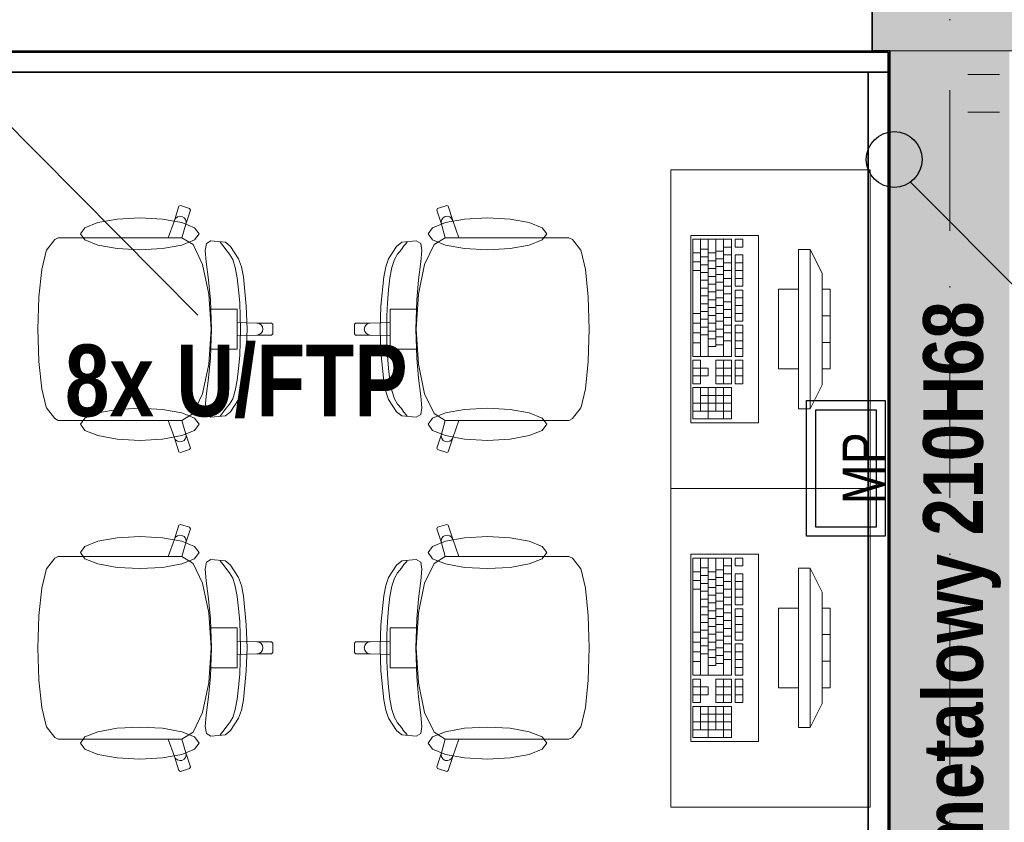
# Model space of a CAD drawing. Header units: millimetres. Extents: x 82175 to 237000, y 24756 to 471700.
# Tile 107 of 256: x 117055 to 119527, y 245723 to 247737. Entities that reach past the tile are written whole.
import ezdxf
from ezdxf.lldxf.tags import DXFTag

# ---------------------------------------------------------------- set-up
doc = ezdxf.new("R2010")
doc.units = ezdxf.units.MM
doc.linetypes.add('Krawędzie ukryte', pattern=[3.912222, 2.822222, -1.09])
doc.linetypes.add('Kropki i Kreski', pattern=[6.702778, 3.527778, -1.763889, 0, -1.411111])
for name, color, linetype, lineweight in [('!! kanał podpoaraperowy z gniazdami', 6, 'Continuous', 35), ('#_EL - opis', 7, 'Continuous', 20), ('\xa0♦elektryczne', 1, 'Continuous', 30), ('\xa0♦IT - opis', 3, 'SOLID', 30)]:
    doc.layers.add(name, color=color, linetype=linetype, lineweight=lineweight)
for name, color, linetype in [('#EL - Teletechnika', 3, 'Continuous'), ('Konstrukcja - Siatka mod', 8, 'Continuous'), ('Konstrukcja - Stropy', 8, 'Continuous'), ('Konstrukcja - Ściany nośne wew..P', 8, 'Continuous'), ('Konstrukcja - Ściany zewnętrzne', 8, 'Continuous'), ('Okna Archicada', 8, 'Continuous'), ('PIONY INST', 8, 'Continuous'), ('Wnętrze - Umeblowanie', 8, 'Continuous')]:
    doc.layers.add(name, color=color, linetype=linetype)
doc.styles.add('OP_100', font='ARIALN.TTF', dxfattribs={"width": 0.8, "height": 20})
doc.styles.get("Standard").update_dxf_attribs({"font": 'arial.ttf'})
tags = doc.linetypes.add('SOLID', pattern=[10, 10, 0]).pattern_tags.tags
tags[6:7] = [DXFTag(74, 4), DXFTag(75, 0), DXFTag(340, '0'), DXFTag(46, 0.0), DXFTag(50, 0.0), DXFTag(44, 0.0), DXFTag(45, 0.0)]
tags[4:5] = [DXFTag(74, 4), DXFTag(75, 0), DXFTag(340, '0'), DXFTag(46, 0.0), DXFTag(50, 0.0), DXFTag(44, 0.0), DXFTag(45, 0.0)]

# ---------------------------------------------------------------- blocks, each defined once
blk = doc.blocks.new('MP1')
at = {"layer": '#EL - Teletechnika', "color": 1, "lineweight": 30}
blk.add_lwpolyline([(170, 0), (-170, 0), (-170, 197.2), (170, 197.2)], close=True, dxfattribs=at)
at = {"layer": '#EL - Teletechnika', "color": 7, "lineweight": 30}
blk.add_lwpolyline([(147.2, 22.8), (-147.2, 22.8), (-147.2, 174.4), (147.2, 174.4)], close=True, dxfattribs=at)
at = {"layer": '#EL - Teletechnika', "color": 1, "insert": (0, 54.2), "char_height": 12.023, "attachment_point": 5, "line_spacing_factor": 0.4}
blk.add_mtext('\\fArial Narrow|b0|i0;{\\H8.7679950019x;\\A1;MP}\\A1;\\fTahoma|b1|i0|c238;\\P', dxfattribs=at)

msp = doc.modelspace()

# ---------------------------------------------------------------- hatches: boundary and pattern name
at = {"layer": 'Konstrukcja - Ściany nośne wew..P', "linetype": 'Continuous', "lineweight": 13}
msp.add_hatch(color=8, dxfattribs=at).paths.add_polyline_path([(119240, 247658.9), (119240, 242708.9), (119540, 242708.9), (119540, 247658.9)])
at = {"layer": 'Konstrukcja - Ściany zewnętrzne', "linetype": 'Continuous', "lineweight": 13}
msp.add_hatch(color=8, dxfattribs=at).paths.add_polyline_path([(119720, 247958.9), (119195, 247958.9), (119195, 247658.9), (119720, 247658.9)])

# ---------------------------------------------------------------- linework, layer by layer
at = {"layer": '!! kanał podpoaraperowy z gniazdami'}
for points in [[(119235.2, 247655.5), (113571.4, 247655.5), (113571.4, 247605.5), (119235.2, 247605.5)], [(119185.2, 247605.6), (119185.2, 242843.5), (119235.2, 242843.5), (119235.2, 247605.6)]]:
    msp.add_lwpolyline(points, close=True, dxfattribs=at)
at = {"layer": 'Konstrukcja - Siatka mod', "color": 8, "linetype": 'Kropki i Kreski', "lineweight": 13, "ltscale": 100}
msp.add_line((119390, 233800), (119390, 250764.8), dxfattribs=at)
at = {"layer": 'Konstrukcja - Stropy', "color": 8, "linetype": 'Continuous', "lineweight": 13, "ltscale": 100, "flags": 128}
msp.add_lwpolyline([(107140, 240228.9), (110439, 240228.9), (110439, 235178.9), (122510, 235178.9), (122510, 247658.9), (95470, 247658.9), (95470, 235178.9), (107140, 235178.9)], close=True, dxfattribs=at)
at = {"layer": 'Konstrukcja - Ściany nośne wew..P', "color": 8, "linetype": 'Continuous', "lineweight": 35, "ltscale": 100, "flags": 128}
msp.add_lwpolyline([(119240, 247658.9), (119240, 242708.9)], dxfattribs=at)
at = {"layer": 'Konstrukcja - Ściany nośne wew..P', "color": 8, "linetype": 'Krawędzie ukryte', "lineweight": 20, "ltscale": 100, "flags": 128}
for points in [[(119240, 247658.9), (119240, 242708.9)], [(119540, 247658.9), (119240, 247658.9)]]:
    msp.add_lwpolyline(points, dxfattribs=at)
at = {"layer": 'Konstrukcja - Ściany zewnętrzne', "color": 8, "linetype": 'Continuous', "lineweight": 35, "ltscale": 100}
msp.add_line((119195, 247908.9), (119195, 247658.9), dxfattribs=at)
at = {"layer": 'Konstrukcja - Ściany zewnętrzne', "color": 8, "linetype": 'Continuous', "lineweight": 35, "ltscale": 100, "flags": 128}
msp.add_lwpolyline([(119195, 247658.9), (119240, 247658.9)], dxfattribs=at)
at = {"layer": 'Okna Archicada', "color": 8, "linetype": 'Continuous', "lineweight": 35, "ltscale": 100}
msp.add_line((119195, 247908.9), (119195, 247658.9), dxfattribs=at)
at = {"layer": 'Okna Archicada', "color": 8, "linetype": 'Continuous', "lineweight": 13, "ltscale": 100}
msp.add_line((119195, 247658.9), (116415, 247658.9), dxfattribs=at)
at = {"layer": 'PIONY INST', "color": 8, "linetype": 'Continuous', "lineweight": 0, "ltscale": 100}
for p, q in [((119515.4, 247599.6), (119435.4, 247599.6)), ((119515.4, 247504.6), (119435.4, 247504.6))]:
    msp.add_line(p, q, dxfattribs=at)
at = {"layer": 'Wnętrze - Umeblowanie', "color": 8, "linetype": 'Continuous', "lineweight": 13, "ltscale": 100}
for p, q in [((117443.3, 247233.3), (117454.7, 247268.7)), ((117454.7, 247268.7), (117458.5, 247270.6)), ((117458.5, 247270.6), (117481.2, 247263.2)), ((117483.2, 247259.4), (117471.8, 247224)), ((117481.2, 247263.2), (117483.2, 247259.4)), ((118104.1, 247263.2), (118102.2, 247259.4)), ((118102.2, 247259.4), (118113.6, 247224)), ((118126.9, 247270.6), (118104.1, 247263.2)), ((118130.6, 247268.7), (118126.9, 247270.6)), ((118142, 247233.3), (118130.6, 247268.7)), ((117427.6, 247189.9), (117443.3, 247233.3)), ((117443.3, 247233.3), (117446.2, 247238.4)), ((117446.2, 247238.4), (117450.7, 247242.1)), ((117450.7, 247242.1), (117456.4, 247243.7)), ((117456.4, 247243.7), (117462.2, 247243)), ((117471.8, 247224), (117462.1, 247189.8)), ((117462.2, 247243), (117467.3, 247240.1)), ((117467.3, 247240.1), (117470.9, 247235.5)), ((117470.9, 247235.5), (117472.5, 247229.8)), ((117472.5, 247229.8), (117471.8, 247224)), ((118114.5, 247235.5), (118112.9, 247229.8)), ((118112.9, 247229.8), (118113.6, 247224)), ((118113.6, 247224), (118123.3, 247189.8)), ((118118.1, 247240.1), (118114.5, 247235.5)), ((118123.2, 247243), (118118.1, 247240.1)), ((118129, 247243.7), (118123.2, 247243)), ((118134.6, 247242.1), (118129, 247243.7)), ((118139.2, 247238.4), (118134.6, 247242.1)), ((118142, 247233.3), (118139.2, 247238.4)), ((118157.7, 247189.9), (118142, 247233.3)), ((117121.6, 247158.6), (117142.8, 247185.4)), ((117142.8, 247185.4), (117151.4, 247189.9)), ((117151.4, 247189.9), (117182.4, 247189.9)), ((117182.4, 247189.9), (117218.5, 247189.9)), ((117218.5, 247189.9), (117427.6, 247189.9)), ((117461.9, 247189.9), (117427.6, 247189.9)), ((117461.9, 247189.9), (117462.1, 247189.8)), ((117462.1, 247189.8), (117489.9, 247172.5)), ((117520.4, 247158.1), (117523.5, 247175.3)), ((117523.5, 247175.3), (117535, 247182)), ((117535, 247182), (117571.1, 247178.7)), ((117560.6, 247175.7), (117557.9, 247179.4)), ((117565.7, 247169.4), (117560.6, 247175.7)), ((117571.1, 247178.7), (117584.3, 247168.2)), ((118014.2, 247178.7), (118001, 247168.2)), ((118050.3, 247182), (118014.2, 247178.7)), ((118019.6, 247169.4), (118024.8, 247175.7)), ((118024.8, 247175.7), (118027.4, 247179.4)), ((118061.9, 247175.3), (118050.3, 247182)), ((118064.9, 247158.1), (118061.9, 247175.3)), ((118123.3, 247189.8), (118095.4, 247172.5)), ((118123.5, 247189.9), (118123.3, 247189.8)), ((118123.5, 247189.9), (118157.7, 247189.9)), ((118366.8, 247189.9), (118157.7, 247189.9)), ((118402.9, 247189.9), (118366.8, 247189.9)), ((118434, 247189.9), (118402.9, 247189.9)), ((118442.6, 247185.4), (118434, 247189.9)), ((118463.7, 247158.6), (118442.6, 247185.4)), ((118744.8, 247185.9), (118744.8, 246892.1)), ((118841.8, 247185.9), (118744.8, 247185.9)), ((118764.2, 247185.9), (118764.2, 246892.1)), ((118783.6, 247185.9), (118783.6, 246892.1)), ((118803, 247185.9), (118803, 246916.6)), ((118822.4, 247185.9), (118822.4, 246892.1)), ((118841.8, 246892.1), (118841.8, 247185.9)), ((118851.5, 247185.9), (118851.5, 247166.3)), ((118870.9, 247185.9), (118851.5, 247185.9)), ((118870.9, 247166.3), (118870.9, 247185.9)), ((117110.1, 247110.5), (117120.8, 247156.4)), ((117120.8, 247156.4), (117121.6, 247158.6)), ((117489.9, 247172.5), (117513.7, 247122.8)), ((117523, 247129.2), (117520.4, 247158.1)), ((117571.9, 247160.4), (117565.7, 247169.4)), ((117581.9, 247148.7), (117571.9, 247160.4)), ((117589.6, 247135.5), (117581.9, 247148.7)), ((117584.3, 247168.2), (117604.4, 247137.2)), ((118001, 247168.2), (117981, 247137.2)), ((117995.7, 247135.5), (118003.4, 247148.7)), ((118003.4, 247148.7), (118013.5, 247160.4)), ((118013.5, 247160.4), (118019.6, 247169.4)), ((118062.3, 247129.2), (118064.9, 247158.1)), ((118095.4, 247172.5), (118071.6, 247122.8)), ((118464.6, 247156.4), (118463.7, 247158.6)), ((118475.3, 247110.5), (118464.6, 247156.4)), ((118744.8, 247151.6), (118764.2, 247151.6)), ((118764.2, 247161.4), (118783.6, 247161.4)), ((118783.6, 247151.6), (118803, 247151.6)), ((118803, 247156.5), (118822.4, 247156.5)), ((118822.4, 247166.3), (118841.8, 247166.3)), ((118851.5, 247166.3), (118870.9, 247166.3)), ((119010, 247160.6), (119010, 246760.6)), ((119040, 247160.6), (119010, 247160.6)), ((119040, 246760.6), (119040, 247160.6)), ((119040, 247160.6), (119070, 247100.6)), ((117528.9, 247083.9), (117523, 247129.2)), ((117595.9, 247115.1), (117589.6, 247135.5)), ((117604.4, 247137.2), (117611.6, 247117.2)), ((117981, 247137.2), (117973.7, 247117.2)), ((117989.5, 247115.1), (117995.7, 247135.5)), ((118056.5, 247083.9), (118062.3, 247129.2)), ((118744.8, 247129.5), (118764.2, 247129.5)), ((118764.2, 247141.8), (118783.6, 247141.8)), ((118783.6, 247132), (118803, 247132)), ((118803, 247136.9), (118822.4, 247136.9)), ((118822.4, 247146.7), (118841.8, 247146.7)), ((118822.4, 247127.1), (118841.8, 247127.1)), ((118851.5, 247146.7), (118851.5, 247068.4)), ((118870.9, 247146.7), (118851.5, 247146.7)), ((118851.5, 247127.1), (118870.9, 247127.1)), ((118870.9, 247068.4), (118870.9, 247146.7)), ((117102.9, 247041.7), (117110.1, 247110.5)), ((117513.7, 247122.8), (117529.6, 247048.4)), ((117600.8, 247089.2), (117595.9, 247115.1)), ((117611.6, 247117.2), (117616.4, 247091.4)), ((117973.7, 247117.2), (117968.9, 247091.4)), ((117984.5, 247089.2), (117989.5, 247115.1)), ((118071.6, 247122.8), (118055.8, 247048.4)), ((118482.4, 247041.7), (118475.3, 247110.5)), ((118744.8, 247107.5), (118764.2, 247107.5)), ((118764.2, 247122.2), (118783.6, 247122.2)), ((118764.2, 247102.6), (118783.6, 247102.6)), ((118783.6, 247112.4), (118803, 247112.4)), ((118803, 247117.3), (118822.4, 247117.3)), ((118822.4, 247107.5), (118841.8, 247107.5)), ((118851.5, 247107.5), (118870.9, 247107.5)), ((119070, 247100.6), (119070, 246820.6)), ((117533.5, 247032.9), (117528.9, 247083.9)), ((117604.5, 247059.2), (117600.8, 247089.2)), ((117616.4, 247091.4), (117623.4, 247018.1)), ((117968.9, 247091.4), (117961.9, 247018.1)), ((117980.8, 247059.2), (117984.5, 247089.2)), ((118051.8, 247032.9), (118056.5, 247083.9)), ((118764.2, 247083), (118783.6, 247083)), ((118783.6, 247092.8), (118803, 247092.8)), ((118803, 247097.7), (118822.4, 247097.7)), ((118803, 247078.1), (118822.4, 247078.1)), ((118822.4, 247087.9), (118841.8, 247087.9)), ((118851.5, 247087.9), (118870.9, 247087.9)), ((117607.1, 247026.7), (117604.5, 247059.2)), ((117978.3, 247026.7), (117980.8, 247059.2)), ((118764.2, 247063.5), (118783.6, 247063.5)), ((118783.6, 247073.2), (118803, 247073.2)), ((118783.6, 247053.7), (118803, 247053.7)), ((118803, 247058.6), (118822.4, 247058.6)), ((118822.4, 247068.4), (118841.8, 247068.4)), ((118851.5, 247068.4), (118870.9, 247068.4)), ((118851.5, 247058.6), (118851.5, 246980.2)), ((118870.9, 247058.6), (118851.5, 247058.6)), ((118870.9, 246980.2), (118870.9, 247058.6)), ((118960, 247060.6), (118960, 246860.6)), ((119010, 247060.6), (118960, 247060.6)), ((119010, 246860.6), (119010, 247060.6)), ((119070, 247060.6), (119070, 246860.6)), ((119090, 247060.6), (119070, 247060.6)), ((119090, 246860.6), (119090, 247060.6)), ((117100.4, 246960.6), (117102.8, 247040.7)), ((117102.8, 247040.7), (117102.9, 247041.7)), ((117529.6, 247048.4), (117532, 247011)), ((117535.9, 246960.6), (117533.5, 247032.9)), ((117608.5, 246993.4), (117607.1, 247026.7)), ((117976.8, 246993.4), (117978.3, 247026.7)), ((118049.5, 246960.6), (118051.8, 247032.9)), ((118055.8, 247048.4), (118053.4, 247011)), ((118482.5, 247040.7), (118482.4, 247041.7)), ((118485, 246960.6), (118482.5, 247040.7)), ((118764.2, 247043.9), (118783.6, 247043.9)), ((118783.6, 247034.1), (118803, 247034.1)), ((118803, 247039), (118822.4, 247039)), ((118822.4, 247048.8), (118841.8, 247048.8)), ((118822.4, 247029.2), (118841.8, 247029.2)), ((118851.5, 247039), (118870.9, 247039)), ((117532, 247011), (117535.2, 246960.6)), ((117532, 247011), (117570.7, 247011)), ((117570.7, 247011), (117600.6, 247011)), ((117600.6, 247011), (117600.6, 246977.5)), ((117623.4, 247018.1), (117625.6, 246960.6)), ((117961.9, 247018.1), (117959.8, 246960.6)), ((118014.7, 247011), (117984.7, 247011)), ((117984.7, 247011), (117984.7, 246977.5)), ((118053.4, 247011), (118014.7, 247011)), ((118053.4, 247011), (118050.2, 246960.6)), ((118764.2, 247024.3), (118783.6, 247024.3)), ((118764.2, 247004.7), (118783.6, 247004.7)), ((118783.6, 247014.5), (118803, 247014.5)), ((118803, 247019.4), (118822.4, 247019.4)), ((118822.4, 247009.6), (118841.8, 247009.6)), ((118851.5, 247019.4), (118870.9, 247019.4)), ((117600.6, 246977.5), (117600.6, 246960.6)), ((117600.6, 246977.5), (117650.5, 246975.7)), ((117609, 246960.6), (117608.5, 246993.4)), ((117650.5, 246975.7), (117656.2, 246974.6)), ((117650.5, 246975.7), (117687.4, 246975.7)), ((117687.4, 246975.7), (117690.4, 246972.7)), ((117898, 246975.7), (117895, 246972.7)), ((117934.9, 246975.7), (117898, 246975.7)), ((117934.9, 246975.7), (117929.2, 246974.6)), ((117984.7, 246977.5), (117934.9, 246975.7)), ((117976.4, 246960.6), (117976.8, 246993.4)), ((117984.7, 246977.5), (117984.7, 246960.6)), ((118744.8, 246999.8), (118764.2, 246999.8)), ((118744.8, 246975.3), (118764.2, 246975.3)), ((118764.2, 246985.1), (118783.6, 246985.1)), ((118783.6, 246994.9), (118803, 246994.9)), ((118783.6, 246975.3), (118803, 246975.3)), ((118803, 246999.8), (118822.4, 246999.8)), ((118803, 246980.2), (118822.4, 246980.2)), ((118822.4, 246990), (118841.8, 246990)), ((118851.5, 246999.8), (118870.9, 246999.8)), ((118851.5, 246980.2), (118870.9, 246980.2)), ((119070, 246994), (119090, 246994)), ((117100.4, 246960.6), (117102.8, 246880.6)), ((117532, 246910.3), (117535.2, 246960.6)), ((117535.9, 246960.6), (117533.5, 246888.3)), ((117600.6, 246943.8), (117600.6, 246960.6)), ((117609, 246960.6), (117608.5, 246927.9)), ((117623.4, 246903.1), (117625.6, 246960.6)), ((117656.2, 246974.6), (117661, 246971.3)), ((117661, 246971.3), (117664.3, 246966.4)), ((117661, 246950), (117664.3, 246954.9)), ((117664.3, 246966.4), (117665.4, 246960.6)), ((117664.3, 246954.9), (117665.4, 246960.6)), ((117690.4, 246972.7), (117690.4, 246960.6)), ((117690.4, 246948.6), (117690.4, 246960.6)), ((117895, 246972.7), (117895, 246960.6)), ((117895, 246948.6), (117895, 246960.6)), ((117921.1, 246966.4), (117919.9, 246960.6)), ((117921.1, 246954.9), (117919.9, 246960.6)), ((117924.3, 246971.3), (117921.1, 246966.4)), ((117924.3, 246950), (117921.1, 246954.9)), ((117929.2, 246974.6), (117924.3, 246971.3)), ((117961.9, 246903.1), (117959.8, 246960.6)), ((117976.4, 246960.6), (117976.8, 246927.9)), ((117984.7, 246943.8), (117984.7, 246960.6)), ((118049.5, 246960.6), (118051.8, 246888.3)), ((118053.4, 246910.3), (118050.2, 246960.6)), ((118485, 246960.6), (118482.5, 246880.6)), ((118744.8, 246950.9), (118764.2, 246950.9)), ((118764.2, 246965.5), (118783.6, 246965.5)), ((118783.6, 246955.7), (118803, 246955.7)), ((118803, 246960.6), (118822.4, 246960.6)), ((118822.4, 246970.4), (118841.8, 246970.4)), ((118822.4, 246950.9), (118841.8, 246950.9)), ((118851.5, 246970.4), (118851.5, 246892.1)), ((118870.9, 246970.4), (118851.5, 246970.4)), ((118851.5, 246950.9), (118870.9, 246950.9)), ((118870.9, 246892.1), (118870.9, 246970.4)), ((117600.6, 246943.8), (117650.5, 246945.5)), ((117600.6, 246910.3), (117600.6, 246943.8)), ((117608.5, 246927.9), (117607.1, 246894.6)), ((117650.5, 246945.5), (117656.2, 246946.7)), ((117650.5, 246945.5), (117687.4, 246945.5)), ((117656.2, 246946.7), (117661, 246950)), ((117687.4, 246945.5), (117690.4, 246948.6)), ((117898, 246945.5), (117895, 246948.6)), ((117934.9, 246945.5), (117898, 246945.5)), ((117929.2, 246946.7), (117924.3, 246950)), ((117934.9, 246945.5), (117929.2, 246946.7)), ((117984.7, 246943.8), (117934.9, 246945.5)), ((117976.8, 246927.9), (117978.3, 246894.6)), ((117984.7, 246910.3), (117984.7, 246943.8)), ((118744.8, 246926.4), (118764.2, 246926.4)), ((118764.2, 246946), (118783.6, 246946)), ((118783.6, 246936.2), (118803, 246936.2)), ((118803, 246941.1), (118822.4, 246941.1)), ((118822.4, 246931.3), (118841.8, 246931.3)), ((118851.5, 246931.3), (118870.9, 246931.3)), ((119070, 246927.3), (119090, 246927.3)), ((117529.6, 246872.9), (117532, 246910.3)), ((117532, 246910.3), (117570.7, 246910.3)), ((117570.7, 246910.3), (117600.6, 246910.3)), ((117616.4, 246829.9), (117623.4, 246903.1)), ((117968.9, 246829.9), (117961.9, 246903.1)), ((118014.7, 246910.3), (117984.7, 246910.3)), ((118053.4, 246910.3), (118014.7, 246910.3)), ((118055.8, 246872.9), (118053.4, 246910.3)), ((118783.6, 246916.6), (118803, 246916.6)), ((118803, 246921.5), (118822.4, 246921.5)), ((118851.5, 246911.7), (118870.9, 246911.7)), ((117102.8, 246880.6), (117102.9, 246879.5)), ((117102.9, 246879.5), (117110.1, 246810.8)), ((117533.5, 246888.3), (117528.9, 246837.4)), ((117607.1, 246894.6), (117604.5, 246862.1)), ((117978.3, 246894.6), (117980.8, 246862.1)), ((118051.8, 246888.3), (118056.5, 246837.4)), ((118482.4, 246879.5), (118475.3, 246810.8)), ((118482.5, 246880.6), (118482.4, 246879.5)), ((118744.8, 246892.1), (118841.8, 246892.1)), ((118744.8, 246882.3), (118744.8, 246823.6)), ((118764.2, 246882.3), (118744.8, 246882.3)), ((118764.2, 246862.7), (118764.2, 246882.3)), ((118803, 246882.3), (118803, 246823.6)), ((118841.8, 246882.3), (118803, 246882.3)), ((118822.4, 246882.3), (118822.4, 246823.6)), ((118841.8, 246823.6), (118841.8, 246882.3)), ((118851.5, 246892.1), (118870.9, 246892.1)), ((118851.5, 246882.3), (118851.5, 246823.6)), ((118870.9, 246882.3), (118851.5, 246882.3)), ((118870.9, 246823.6), (118870.9, 246882.3)), ((117513.7, 246798.5), (117529.6, 246872.9)), ((117604.5, 246862.1), (117600.8, 246832.1)), ((117980.8, 246862.1), (117984.5, 246832.1)), ((118071.6, 246798.5), (118055.8, 246872.9)), ((118744.8, 246862.7), (118764.2, 246862.7)), ((118783.6, 246862.7), (118764.2, 246862.7)), ((118764.2, 246862.7), (118764.2, 246843.1)), ((118783.6, 246843.1), (118783.6, 246862.7)), ((118803, 246862.7), (118841.8, 246862.7)), ((118851.5, 246862.7), (118870.9, 246862.7)), ((118960, 246860.6), (119010, 246860.6)), ((119070, 246860.6), (119090, 246860.6)), ((117528.9, 246837.4), (117523, 246792.1)), ((117600.8, 246832.1), (117595.9, 246806.2)), ((117611.6, 246804.1), (117616.4, 246829.9)), ((117973.7, 246804.1), (117968.9, 246829.9)), ((117984.5, 246832.1), (117989.5, 246806.2)), ((118056.5, 246837.4), (118062.3, 246792.1)), ((118744.8, 246843.1), (118764.2, 246843.1)), ((118764.2, 246823.6), (118764.2, 246843.1)), ((118764.2, 246843.1), (118783.6, 246843.1)), ((118803, 246843.1), (118841.8, 246843.1)), ((118851.5, 246843.1), (118870.9, 246843.1)), ((117110.1, 246810.8), (117120.8, 246764.9)), ((117595.9, 246806.2), (117589.6, 246785.8)), ((117604.4, 246784.1), (117611.6, 246804.1)), ((117981, 246784.1), (117973.7, 246804.1)), ((117989.5, 246806.2), (117995.7, 246785.8)), ((118475.3, 246810.8), (118464.6, 246764.9)), ((118744.8, 246823.6), (118764.2, 246823.6)), ((118744.8, 246813.8), (118744.8, 246735.4)), ((118841.8, 246813.8), (118744.8, 246813.8)), ((118764.2, 246813.8), (118764.2, 246755)), ((118783.6, 246813.8), (118783.6, 246735.4)), ((118803, 246823.6), (118841.8, 246823.6)), ((118803, 246813.8), (118803, 246755)), ((118822.4, 246813.8), (118822.4, 246735.4)), ((118841.8, 246735.4), (118841.8, 246813.8)), ((118851.5, 246823.6), (118870.9, 246823.6)), ((119040, 246760.6), (119070, 246820.6)), ((117489.9, 246748.8), (117513.7, 246798.5)), ((117523, 246792.1), (117520.4, 246763.2)), ((117589.6, 246785.8), (117581.9, 246772.6)), ((117584.3, 246753.1), (117604.4, 246784.1)), ((118001, 246753.1), (117981, 246784.1)), ((117995.7, 246785.8), (118003.4, 246772.6)), ((118062.3, 246792.1), (118064.9, 246763.2)), ((118095.4, 246748.8), (118071.6, 246798.5)), ((118764.2, 246794.2), (118841.8, 246794.2)), ((117120.8, 246764.9), (117121.6, 246762.7)), ((117121.6, 246762.7), (117142.8, 246735.9)), ((117520.4, 246763.2), (117523.5, 246746)), ((117571.9, 246760.9), (117565.7, 246751.9)), ((117571.1, 246742.5), (117584.3, 246753.1)), ((117581.9, 246772.6), (117571.9, 246760.9)), ((118014.2, 246742.5), (118001, 246753.1)), ((118003.4, 246772.6), (118013.5, 246760.9)), ((118013.5, 246760.9), (118019.6, 246751.9)), ((118064.9, 246763.2), (118061.9, 246746)), ((118463.7, 246762.7), (118442.6, 246735.9)), ((118464.6, 246764.9), (118463.7, 246762.7)), ((118744.8, 246774.6), (118841.8, 246774.6)), ((118744.8, 246755), (118841.8, 246755)), ((119010, 246760.6), (119040, 246760.6)), ((117142.8, 246735.9), (117151.4, 246731.4)), ((117151.4, 246731.4), (117182.4, 246731.4)), ((117182.4, 246731.4), (117218.5, 246731.4)), ((117218.5, 246731.4), (117427.6, 246731.4)), ((117461.9, 246731.4), (117427.6, 246731.4)), ((117427.6, 246731.4), (117443.3, 246688)), ((117461.9, 246731.4), (117462.1, 246731.5)), ((117462.1, 246731.5), (117489.9, 246748.8)), ((117471.8, 246697.3), (117462.1, 246731.5)), ((117523.5, 246746), (117535, 246739.2)), ((117535, 246739.2), (117571.1, 246742.5)), ((117560.6, 246745.6), (117557.9, 246741.9)), ((117565.7, 246751.9), (117560.6, 246745.6)), ((118050.3, 246739.2), (118014.2, 246742.5)), ((118019.6, 246751.9), (118024.8, 246745.6)), ((118024.8, 246745.6), (118027.4, 246741.9)), ((118061.9, 246746), (118050.3, 246739.2)), ((118123.3, 246731.5), (118095.4, 246748.8)), ((118113.6, 246697.3), (118123.3, 246731.5)), ((118123.5, 246731.4), (118123.3, 246731.5)), ((118123.5, 246731.4), (118157.7, 246731.4)), ((118157.7, 246731.4), (118142, 246688)), ((118366.8, 246731.4), (118157.7, 246731.4)), ((118402.9, 246731.4), (118366.8, 246731.4)), ((118434, 246731.4), (118402.9, 246731.4)), ((118442.6, 246735.9), (118434, 246731.4)), ((118744.8, 246735.4), (118841.8, 246735.4)), ((117443.3, 246688), (117446.2, 246682.9)), ((117443.3, 246688), (117454.7, 246652.6)), ((117446.2, 246682.9), (117450.7, 246679.2)), ((117450.7, 246679.2), (117456.4, 246677.6)), ((117462.2, 246678.3), (117467.3, 246681.2)), ((117467.3, 246681.2), (117470.9, 246685.8)), ((117470.9, 246685.8), (117472.5, 246691.5)), ((117472.5, 246691.5), (117471.8, 246697.3)), ((117483.2, 246661.9), (117471.8, 246697.3)), ((118102.2, 246661.9), (118113.6, 246697.3)), ((118112.9, 246691.5), (118113.6, 246697.3)), ((118114.5, 246685.8), (118112.9, 246691.5)), ((118118.1, 246681.2), (118114.5, 246685.8)), ((118123.2, 246678.3), (118118.1, 246681.2)), ((118134.6, 246679.2), (118129, 246677.6)), ((118142, 246688), (118130.6, 246652.6)), ((118139.2, 246682.9), (118134.6, 246679.2)), ((118142, 246688), (118139.2, 246682.9)), ((117456.4, 246677.6), (117462.2, 246678.3)), ((117458.5, 246650.6), (117481.2, 246658.1)), ((117481.2, 246658.1), (117483.2, 246661.9)), ((118104.1, 246658.1), (118102.2, 246661.9)), ((118126.9, 246650.6), (118104.1, 246658.1)), ((118129, 246677.6), (118123.2, 246678.3)), ((117454.7, 246652.6), (117458.5, 246650.6)), ((118130.6, 246652.6), (118126.9, 246650.6)), ((117443.3, 246433.3), (117454.7, 246468.7)), ((117454.7, 246468.7), (117458.5, 246470.6)), ((117458.5, 246470.6), (117481.2, 246463.2)), ((117483.2, 246459.4), (117471.8, 246424)), ((117481.2, 246463.2), (117483.2, 246459.4)), ((118104.1, 246463.2), (118102.2, 246459.4)), ((118102.2, 246459.4), (118113.6, 246424)), ((118126.9, 246470.6), (118104.1, 246463.2)), ((118130.6, 246468.7), (118126.9, 246470.6)), ((118142, 246433.3), (118130.6, 246468.7)), ((117427.6, 246389.9), (117443.3, 246433.3)), ((117443.3, 246433.3), (117446.2, 246438.4)), ((117446.2, 246438.4), (117450.7, 246442.1)), ((117450.7, 246442.1), (117456.4, 246443.7)), ((117456.4, 246443.7), (117462.2, 246443)), ((117462.2, 246443), (117467.3, 246440.1)), ((117467.3, 246440.1), (117470.9, 246435.5)), ((117470.9, 246435.5), (117472.5, 246429.8)), ((118114.5, 246435.5), (118112.9, 246429.8)), ((118118.1, 246440.1), (118114.5, 246435.5)), ((118123.2, 246443), (118118.1, 246440.1)), ((118129, 246443.7), (118123.2, 246443)), ((118134.6, 246442.1), (118129, 246443.7)), ((118139.2, 246438.4), (118134.6, 246442.1)), ((118142, 246433.3), (118139.2, 246438.4)), ((118157.7, 246389.9), (118142, 246433.3)), ((117471.8, 246424), (117462.1, 246389.8)), ((117472.5, 246429.8), (117471.8, 246424)), ((118112.9, 246429.8), (118113.6, 246424)), ((118113.6, 246424), (118123.3, 246389.8)), ((117121.6, 246358.6), (117142.8, 246385.4)), ((117142.8, 246385.4), (117151.4, 246389.9)), ((117151.4, 246389.9), (117182.4, 246389.9)), ((117182.4, 246389.9), (117218.5, 246389.9)), ((117218.5, 246389.9), (117427.6, 246389.9)), ((117461.9, 246389.9), (117427.6, 246389.9)), ((117461.9, 246389.9), (117462.1, 246389.8)), ((117462.1, 246389.8), (117489.9, 246372.5)), ((117523.5, 246375.3), (117535, 246382)), ((117535, 246382), (117571.1, 246378.7)), ((118050.3, 246382), (118014.2, 246378.7)), ((118061.9, 246375.3), (118050.3, 246382)), ((118123.3, 246389.8), (118095.4, 246372.5)), ((118123.5, 246389.9), (118123.3, 246389.8)), ((118123.5, 246389.9), (118157.7, 246389.9)), ((118366.8, 246389.9), (118157.7, 246389.9)), ((118402.9, 246389.9), (118366.8, 246389.9)), ((118434, 246389.9), (118402.9, 246389.9)), ((118442.6, 246385.4), (118434, 246389.9)), ((118463.7, 246358.6), (118442.6, 246385.4)), ((118744.8, 246385.9), (118744.8, 246092.1)), ((118841.8, 246385.9), (118744.8, 246385.9)), ((118764.2, 246385.9), (118764.2, 246092.1)), ((118783.6, 246385.9), (118783.6, 246092.1)), ((118803, 246385.9), (118803, 246116.6)), ((118822.4, 246385.9), (118822.4, 246092.1)), ((118841.8, 246092.1), (118841.8, 246385.9)), ((118851.5, 246385.9), (118851.5, 246366.3)), ((118870.9, 246385.9), (118851.5, 246385.9)), ((118870.9, 246366.3), (118870.9, 246385.9)), ((117120.8, 246356.4), (117121.6, 246358.6)), ((117489.9, 246372.5), (117513.7, 246322.8)), ((117520.4, 246358.1), (117523.5, 246375.3)), ((117523, 246329.2), (117520.4, 246358.1)), ((117560.6, 246375.7), (117557.9, 246379.4)), ((117565.7, 246369.4), (117560.6, 246375.7)), ((117571.9, 246360.4), (117565.7, 246369.4)), ((117571.1, 246378.7), (117584.3, 246368.2)), ((117581.9, 246348.7), (117571.9, 246360.4)), ((117584.3, 246368.2), (117604.4, 246337.2)), ((118001, 246368.2), (117981, 246337.2)), ((118014.2, 246378.7), (118001, 246368.2)), ((118003.4, 246348.7), (118013.5, 246360.4)), ((118013.5, 246360.4), (118019.6, 246369.4)), ((118019.6, 246369.4), (118024.8, 246375.7)), ((118024.8, 246375.7), (118027.4, 246379.4)), ((118064.9, 246358.1), (118061.9, 246375.3)), ((118062.3, 246329.2), (118064.9, 246358.1)), ((118095.4, 246372.5), (118071.6, 246322.8)), ((118464.6, 246356.4), (118463.7, 246358.6)), ((118764.2, 246361.4), (118783.6, 246361.4)), ((118822.4, 246366.3), (118841.8, 246366.3)), ((118851.5, 246366.3), (118870.9, 246366.3)), ((119010, 246360.6), (119010, 245960.6)), ((119040, 246360.6), (119010, 246360.6)), ((119040, 245960.6), (119040, 246360.6)), ((119040, 246360.6), (119070, 246300.6)), ((117110.1, 246310.5), (117120.8, 246356.4)), ((117589.6, 246335.5), (117581.9, 246348.7)), ((117595.9, 246315.1), (117589.6, 246335.5)), ((117604.4, 246337.2), (117611.6, 246317.2)), ((117981, 246337.2), (117973.7, 246317.2)), ((117989.5, 246315.1), (117995.7, 246335.5)), ((117995.7, 246335.5), (118003.4, 246348.7)), ((118475.3, 246310.5), (118464.6, 246356.4)), ((118744.8, 246351.6), (118764.2, 246351.6)), ((118764.2, 246341.8), (118783.6, 246341.8)), ((118783.6, 246351.6), (118803, 246351.6)), ((118803, 246356.5), (118822.4, 246356.5)), ((118803, 246336.9), (118822.4, 246336.9)), ((118822.4, 246346.7), (118841.8, 246346.7)), ((118851.5, 246346.7), (118851.5, 246268.4)), ((118870.9, 246346.7), (118851.5, 246346.7)), ((118870.9, 246268.4), (118870.9, 246346.7)), ((117102.9, 246241.7), (117110.1, 246310.5)), ((117513.7, 246322.8), (117529.6, 246248.4)), ((117528.9, 246283.9), (117523, 246329.2)), ((117600.8, 246289.2), (117595.9, 246315.1)), ((117611.6, 246317.2), (117616.4, 246291.4)), ((117973.7, 246317.2), (117968.9, 246291.4)), ((117984.5, 246289.2), (117989.5, 246315.1)), ((118071.6, 246322.8), (118055.8, 246248.4)), ((118056.5, 246283.9), (118062.3, 246329.2)), ((118482.4, 246241.7), (118475.3, 246310.5)), ((118744.8, 246329.5), (118764.2, 246329.5)), ((118764.2, 246322.2), (118783.6, 246322.2)), ((118783.6, 246332), (118803, 246332)), ((118783.6, 246312.4), (118803, 246312.4)), ((118803, 246317.3), (118822.4, 246317.3)), ((118822.4, 246327.1), (118841.8, 246327.1)), ((118851.5, 246327.1), (118870.9, 246327.1)), ((117533.5, 246232.9), (117528.9, 246283.9)), ((117604.5, 246259.2), (117600.8, 246289.2)), ((117616.4, 246291.4), (117623.4, 246218.1)), ((117968.9, 246291.4), (117961.9, 246218.1)), ((117980.8, 246259.2), (117984.5, 246289.2)), ((118051.8, 246232.9), (118056.5, 246283.9)), ((118744.8, 246307.5), (118764.2, 246307.5)), ((118764.2, 246302.6), (118783.6, 246302.6)), ((118764.2, 246283), (118783.6, 246283)), ((118783.6, 246292.8), (118803, 246292.8)), ((118803, 246297.7), (118822.4, 246297.7)), ((118822.4, 246307.5), (118841.8, 246307.5)), ((118822.4, 246287.9), (118841.8, 246287.9)), ((118851.5, 246307.5), (118870.9, 246307.5)), ((118851.5, 246287.9), (118870.9, 246287.9)), ((119070, 246300.6), (119070, 246020.6)), ((117607.1, 246226.7), (117604.5, 246259.2)), ((117978.3, 246226.7), (117980.8, 246259.2)), ((118764.2, 246263.5), (118783.6, 246263.5)), ((118783.6, 246273.2), (118803, 246273.2)), ((118803, 246278.1), (118822.4, 246278.1)), ((118803, 246258.6), (118822.4, 246258.6)), ((118822.4, 246268.4), (118841.8, 246268.4)), ((118851.5, 246268.4), (118870.9, 246268.4)), ((118851.5, 246258.6), (118851.5, 246180.2)), ((118870.9, 246258.6), (118851.5, 246258.6)), ((118870.9, 246180.2), (118870.9, 246258.6)), ((118960, 246260.6), (118960, 246060.6)), ((119010, 246260.6), (118960, 246260.6)), ((119010, 246060.6), (119010, 246260.6)), ((119070, 246260.6), (119070, 246060.6)), ((119090, 246260.6), (119070, 246260.6)), ((119090, 246060.6), (119090, 246260.6)), ((117100.4, 246160.6), (117102.8, 246240.7)), ((117102.8, 246240.7), (117102.9, 246241.7)), ((117529.6, 246248.4), (117532, 246211)), ((118055.8, 246248.4), (118053.4, 246211)), ((118482.5, 246240.7), (118482.4, 246241.7)), ((118485, 246160.6), (118482.5, 246240.7)), ((118764.2, 246243.9), (118783.6, 246243.9)), ((118783.6, 246253.7), (118803, 246253.7)), ((118783.6, 246234.1), (118803, 246234.1)), ((118803, 246239), (118822.4, 246239)), ((118822.4, 246248.8), (118841.8, 246248.8)), ((118851.5, 246239), (118870.9, 246239)), ((117532, 246211), (117535.2, 246160.6)), ((117532, 246211), (117570.7, 246211)), ((117535.9, 246160.6), (117533.5, 246232.9)), ((117570.7, 246211), (117600.6, 246211)), ((117600.6, 246211), (117600.6, 246177.5)), ((117608.5, 246193.4), (117607.1, 246226.7)), ((117623.4, 246218.1), (117625.6, 246160.6)), ((117961.9, 246218.1), (117959.8, 246160.6)), ((117976.8, 246193.4), (117978.3, 246226.7)), ((118014.7, 246211), (117984.7, 246211)), ((117984.7, 246211), (117984.7, 246177.5)), ((118053.4, 246211), (118014.7, 246211)), ((118049.5, 246160.6), (118051.8, 246232.9)), ((118053.4, 246211), (118050.2, 246160.6)), ((118764.2, 246224.3), (118783.6, 246224.3)), ((118783.6, 246214.5), (118803, 246214.5)), ((118803, 246219.4), (118822.4, 246219.4)), ((118822.4, 246229.2), (118841.8, 246229.2)), ((118822.4, 246209.6), (118841.8, 246209.6)), ((118851.5, 246219.4), (118870.9, 246219.4)), ((117609, 246160.6), (117608.5, 246193.4)), ((117976.4, 246160.6), (117976.8, 246193.4)), ((118744.8, 246199.8), (118764.2, 246199.8)), ((118764.2, 246204.7), (118783.6, 246204.7)), ((118764.2, 246185.1), (118783.6, 246185.1)), ((118783.6, 246194.9), (118803, 246194.9)), ((118803, 246199.8), (118822.4, 246199.8)), ((118822.4, 246190), (118841.8, 246190)), ((118851.5, 246199.8), (118870.9, 246199.8)), ((119070, 246194), (119090, 246194)), ((117100.4, 246160.6), (117102.8, 246080.6)), ((117532, 246110.3), (117535.2, 246160.6)), ((117535.9, 246160.6), (117533.5, 246088.3)), ((117600.6, 246177.5), (117600.6, 246160.6)), ((117600.6, 246177.5), (117650.5, 246175.7)), ((117600.6, 246143.8), (117600.6, 246160.6)), ((117609, 246160.6), (117608.5, 246127.9)), ((117623.4, 246103.1), (117625.6, 246160.6)), ((117650.5, 246175.7), (117656.2, 246174.6)), ((117650.5, 246175.7), (117687.4, 246175.7)), ((117656.2, 246174.6), (117661, 246171.3)), ((117661, 246171.3), (117664.3, 246166.4)), ((117664.3, 246166.4), (117665.4, 246160.6)), ((117664.3, 246154.9), (117665.4, 246160.6)), ((117687.4, 246175.7), (117690.4, 246172.7)), ((117690.4, 246172.7), (117690.4, 246160.6)), ((117690.4, 246148.6), (117690.4, 246160.6)), ((117898, 246175.7), (117895, 246172.7)), ((117895, 246172.7), (117895, 246160.6)), ((117895, 246148.6), (117895, 246160.6)), ((117934.9, 246175.7), (117898, 246175.7)), ((117921.1, 246166.4), (117919.9, 246160.6)), ((117921.1, 246154.9), (117919.9, 246160.6)), ((117924.3, 246171.3), (117921.1, 246166.4)), ((117929.2, 246174.6), (117924.3, 246171.3)), ((117934.9, 246175.7), (117929.2, 246174.6)), ((117984.7, 246177.5), (117934.9, 246175.7)), ((117961.9, 246103.1), (117959.8, 246160.6)), ((117976.4, 246160.6), (117976.8, 246127.9)), ((117984.7, 246177.5), (117984.7, 246160.6)), ((117984.7, 246143.8), (117984.7, 246160.6)), ((118049.5, 246160.6), (118051.8, 246088.3)), ((118053.4, 246110.3), (118050.2, 246160.6)), ((118485, 246160.6), (118482.5, 246080.6)), ((118744.8, 246175.3), (118764.2, 246175.3)), ((118764.2, 246165.5), (118783.6, 246165.5)), ((118783.6, 246175.3), (118803, 246175.3)), ((118803, 246180.2), (118822.4, 246180.2)), ((118803, 246160.6), (118822.4, 246160.6)), ((118822.4, 246170.4), (118841.8, 246170.4)), ((118851.5, 246180.2), (118870.9, 246180.2)), ((118851.5, 246170.4), (118851.5, 246092.1)), ((118870.9, 246170.4), (118851.5, 246170.4)), ((118870.9, 246092.1), (118870.9, 246170.4)), ((117600.6, 246143.8), (117650.5, 246145.5)), ((117600.6, 246110.3), (117600.6, 246143.8)), ((117650.5, 246145.5), (117656.2, 246146.7)), ((117650.5, 246145.5), (117687.4, 246145.5)), ((117656.2, 246146.7), (117661, 246150)), ((117661, 246150), (117664.3, 246154.9)), ((117687.4, 246145.5), (117690.4, 246148.6)), ((117898, 246145.5), (117895, 246148.6)), ((117934.9, 246145.5), (117898, 246145.5)), ((117924.3, 246150), (117921.1, 246154.9)), ((117929.2, 246146.7), (117924.3, 246150)), ((117934.9, 246145.5), (117929.2, 246146.7)), ((117984.7, 246143.8), (117934.9, 246145.5)), ((117984.7, 246110.3), (117984.7, 246143.8)), ((118744.8, 246150.9), (118764.2, 246150.9)), ((118764.2, 246146), (118783.6, 246146)), ((118783.6, 246155.7), (118803, 246155.7)), ((118783.6, 246136.2), (118803, 246136.2)), ((118803, 246141.1), (118822.4, 246141.1)), ((118822.4, 246150.9), (118841.8, 246150.9)), ((118851.5, 246150.9), (118870.9, 246150.9)), ((117529.6, 246072.9), (117532, 246110.3)), ((117532, 246110.3), (117570.7, 246110.3)), ((117570.7, 246110.3), (117600.6, 246110.3)), ((117608.5, 246127.9), (117607.1, 246094.6)), ((117976.8, 246127.9), (117978.3, 246094.6)), ((118014.7, 246110.3), (117984.7, 246110.3)), ((118053.4, 246110.3), (118014.7, 246110.3)), ((118055.8, 246072.9), (118053.4, 246110.3)), ((118744.8, 246126.4), (118764.2, 246126.4)), ((118783.6, 246116.6), (118803, 246116.6)), ((118803, 246121.5), (118822.4, 246121.5)), ((118822.4, 246131.3), (118841.8, 246131.3)), ((118851.5, 246131.3), (118870.9, 246131.3)), ((118851.5, 246111.7), (118870.9, 246111.7)), ((119070, 246127.3), (119090, 246127.3)), ((117533.5, 246088.3), (117528.9, 246037.4)), ((117607.1, 246094.6), (117604.5, 246062.1)), ((117616.4, 246029.9), (117623.4, 246103.1)), ((117968.9, 246029.9), (117961.9, 246103.1)), ((117978.3, 246094.6), (117980.8, 246062.1)), ((118051.8, 246088.3), (118056.5, 246037.4)), ((118744.8, 246092.1), (118841.8, 246092.1)), ((118851.5, 246092.1), (118870.9, 246092.1)), ((117102.8, 246080.6), (117102.9, 246079.5)), ((117102.9, 246079.5), (117110.1, 246010.8)), ((117513.7, 245998.5), (117529.6, 246072.9)), ((117604.5, 246062.1), (117600.8, 246032.1)), ((117980.8, 246062.1), (117984.5, 246032.1)), ((118071.6, 245998.5), (118055.8, 246072.9)), ((118482.4, 246079.5), (118475.3, 246010.8)), ((118482.5, 246080.6), (118482.4, 246079.5)), ((118744.8, 246082.3), (118744.8, 246023.6)), ((118764.2, 246082.3), (118744.8, 246082.3)), ((118744.8, 246062.7), (118764.2, 246062.7)), ((118764.2, 246062.7), (118764.2, 246082.3)), ((118783.6, 246062.7), (118764.2, 246062.7)), ((118764.2, 246062.7), (118764.2, 246043.1)), ((118783.6, 246043.1), (118783.6, 246062.7)), ((118803, 246082.3), (118803, 246023.6)), ((118841.8, 246082.3), (118803, 246082.3)), ((118803, 246062.7), (118841.8, 246062.7)), ((118822.4, 246082.3), (118822.4, 246023.6)), ((118841.8, 246023.6), (118841.8, 246082.3)), ((118851.5, 246082.3), (118851.5, 246023.6)), ((118870.9, 246082.3), (118851.5, 246082.3)), ((118851.5, 246062.7), (118870.9, 246062.7)), ((118870.9, 246023.6), (118870.9, 246082.3)), ((118960, 246060.6), (119010, 246060.6)), ((119070, 246060.6), (119090, 246060.6)), ((117528.9, 246037.4), (117523, 245992.1)), ((118056.5, 246037.4), (118062.3, 245992.1)), ((118744.8, 246043.1), (118764.2, 246043.1)), ((118764.2, 246023.6), (118764.2, 246043.1)), ((118764.2, 246043.1), (118783.6, 246043.1)), ((118803, 246043.1), (118841.8, 246043.1)), ((118851.5, 246043.1), (118870.9, 246043.1)), ((117600.8, 246032.1), (117595.9, 246006.2)), ((117611.6, 246004.1), (117616.4, 246029.9)), ((117973.7, 246004.1), (117968.9, 246029.9)), ((117984.5, 246032.1), (117989.5, 246006.2)), ((118744.8, 246023.6), (118764.2, 246023.6)), ((118744.8, 246013.8), (118744.8, 245935.4)), ((118841.8, 246013.8), (118744.8, 246013.8)), ((118764.2, 246013.8), (118764.2, 245955)), ((118783.6, 246013.8), (118783.6, 245935.4)), ((118803, 246023.6), (118841.8, 246023.6)), ((118803, 246013.8), (118803, 245955)), ((118822.4, 246013.8), (118822.4, 245935.4)), ((118841.8, 245935.4), (118841.8, 246013.8)), ((118851.5, 246023.6), (118870.9, 246023.6)), ((119040, 245960.6), (119070, 246020.6)), ((117110.1, 246010.8), (117120.8, 245964.9)), ((117489.9, 245948.8), (117513.7, 245998.5)), ((117523, 245992.1), (117520.4, 245963.2)), ((117595.9, 246006.2), (117589.6, 245985.8)), ((117604.4, 245984.1), (117611.6, 246004.1)), ((117981, 245984.1), (117973.7, 246004.1)), ((117989.5, 246006.2), (117995.7, 245985.8)), ((118062.3, 245992.1), (118064.9, 245963.2)), ((118095.4, 245948.8), (118071.6, 245998.5)), ((118475.3, 246010.8), (118464.6, 245964.9)), ((118764.2, 245994.2), (118841.8, 245994.2)), ((117120.8, 245964.9), (117121.6, 245962.7)), ((117121.6, 245962.7), (117142.8, 245935.9)), ((117520.4, 245963.2), (117523.5, 245946)), ((117581.9, 245972.6), (117571.9, 245960.9)), ((117589.6, 245985.8), (117581.9, 245972.6)), ((117584.3, 245953.1), (117604.4, 245984.1)), ((118001, 245953.1), (117981, 245984.1)), ((117995.7, 245985.8), (118003.4, 245972.6)), ((118003.4, 245972.6), (118013.5, 245960.9)), ((118064.9, 245963.2), (118061.9, 245946)), ((118463.7, 245962.7), (118442.6, 245935.9)), ((118464.6, 245964.9), (118463.7, 245962.7)), ((118744.8, 245974.6), (118841.8, 245974.6)), ((117462.1, 245931.5), (117489.9, 245948.8)), ((117523.5, 245946), (117535, 245939.2)), ((117535, 245939.2), (117571.1, 245942.5)), ((117560.6, 245945.6), (117557.9, 245941.9)), ((117565.7, 245951.9), (117560.6, 245945.6)), ((117571.9, 245960.9), (117565.7, 245951.9)), ((117571.1, 245942.5), (117584.3, 245953.1)), ((118014.2, 245942.5), (118001, 245953.1)), ((118013.5, 245960.9), (118019.6, 245951.9)), ((118050.3, 245939.2), (118014.2, 245942.5)), ((118019.6, 245951.9), (118024.8, 245945.6)), ((118024.8, 245945.6), (118027.4, 245941.9)), ((118061.9, 245946), (118050.3, 245939.2)), ((118123.3, 245931.5), (118095.4, 245948.8)), ((118744.8, 245955), (118841.8, 245955)), ((119010, 245960.6), (119040, 245960.6)), ((117142.8, 245935.9), (117151.4, 245931.4)), ((117151.4, 245931.4), (117182.4, 245931.4)), ((117182.4, 245931.4), (117218.5, 245931.4)), ((117218.5, 245931.4), (117427.6, 245931.4)), ((117461.9, 245931.4), (117427.6, 245931.4)), ((117427.6, 245931.4), (117443.3, 245888)), ((117461.9, 245931.4), (117462.1, 245931.5)), ((117471.8, 245897.3), (117462.1, 245931.5)), ((118113.6, 245897.3), (118123.3, 245931.5)), ((118123.5, 245931.4), (118123.3, 245931.5)), ((118123.5, 245931.4), (118157.7, 245931.4)), ((118157.7, 245931.4), (118142, 245888)), ((118366.8, 245931.4), (118157.7, 245931.4)), ((118402.9, 245931.4), (118366.8, 245931.4)), ((118434, 245931.4), (118402.9, 245931.4)), ((118442.6, 245935.9), (118434, 245931.4)), ((118744.8, 245935.4), (118841.8, 245935.4)), ((117443.3, 245888), (117446.2, 245882.9)), ((117443.3, 245888), (117454.7, 245852.6)), ((117470.9, 245885.8), (117472.5, 245891.5)), ((117472.5, 245891.5), (117471.8, 245897.3)), ((117483.2, 245861.9), (117471.8, 245897.3)), ((118102.2, 245861.9), (118113.6, 245897.3)), ((118112.9, 245891.5), (118113.6, 245897.3)), ((118114.5, 245885.8), (118112.9, 245891.5)), ((118142, 245888), (118130.6, 245852.6)), ((118142, 245888), (118139.2, 245882.9)), ((117446.2, 245882.9), (117450.7, 245879.2)), ((117450.7, 245879.2), (117456.4, 245877.6)), ((117456.4, 245877.6), (117462.2, 245878.3)), ((117462.2, 245878.3), (117467.3, 245881.2)), ((117467.3, 245881.2), (117470.9, 245885.8)), ((118118.1, 245881.2), (118114.5, 245885.8)), ((118123.2, 245878.3), (118118.1, 245881.2)), ((118129, 245877.6), (118123.2, 245878.3)), ((118134.6, 245879.2), (118129, 245877.6)), ((118139.2, 245882.9), (118134.6, 245879.2)), ((117454.7, 245852.6), (117458.5, 245850.6)), ((117458.5, 245850.6), (117481.2, 245858.1)), ((117481.2, 245858.1), (117483.2, 245861.9)), ((118104.1, 245858.1), (118102.2, 245861.9)), ((118126.9, 245850.6), (118104.1, 245858.1)), ((118130.6, 245852.6), (118126.9, 245850.6))]:
    msp.add_line(p, q, dxfattribs=at)
at = {"layer": 'Wnętrze - Umeblowanie', "color": 8, "linetype": 'Continuous', "lineweight": 13, "ltscale": 100, "flags": 128}
for points in [[(119190, 246560.6), (119190, 247360.6), (118690, 247360.6), (118690, 246560.6)], [(117356.3, 247239.9), (117413.3, 247236.8), (117461.7, 247228.1), (117494, 247215.1), (117505.3, 247199.6), (117494, 247184.2), (117461.7, 247171.2), (117413.3, 247162.5), (117356.3, 247159.4), (117299.3, 247162.5), (117250.9, 247171.2), (117218.6, 247184.2), (117207.3, 247199.6), (117218.6, 247215.1), (117250.9, 247228.1), (117299.3, 247236.8)], [(118229.1, 247239.9), (118172, 247236.8), (118123.7, 247228.1), (118091.4, 247215.1), (118080, 247199.6), (118091.4, 247184.2), (118123.7, 247171.2), (118172, 247162.5), (118229.1, 247159.4), (118286.1, 247162.5), (118334.4, 247171.2), (118366.7, 247184.2), (118378.1, 247199.6), (118366.7, 247215.1), (118334.4, 247228.1), (118286.1, 247236.8)], [(118910, 247195.6), (118740, 247195.6), (118740, 246725.6), (118910, 246725.6)], [(117356.3, 246681.4), (117413.3, 246684.4), (117461.7, 246693.2), (117494, 246706.2), (117505.3, 246721.6), (117494, 246737), (117461.7, 246750.1), (117413.3, 246758.8), (117356.3, 246761.9), (117299.3, 246758.8), (117250.9, 246750.1), (117218.6, 246737), (117207.3, 246721.6), (117218.6, 246706.2), (117250.9, 246693.2), (117299.3, 246684.4)], [(118229.1, 246681.4), (118172, 246684.4), (118123.7, 246693.2), (118091.4, 246706.2), (118080, 246721.6), (118091.4, 246737), (118123.7, 246750.1), (118172, 246758.8), (118229.1, 246761.9), (118286.1, 246758.8), (118334.4, 246750.1), (118366.7, 246737), (118378.1, 246721.6), (118366.7, 246706.2), (118334.4, 246693.2), (118286.1, 246684.4)], [(119190, 245760.6), (119190, 246560.6), (118690, 246560.6), (118690, 245760.6)], [(117356.3, 246439.9), (117413.3, 246436.8), (117461.7, 246428.1), (117494, 246415.1), (117505.3, 246399.6), (117494, 246384.2), (117461.7, 246371.2), (117413.3, 246362.5), (117356.3, 246359.4), (117299.3, 246362.5), (117250.9, 246371.2), (117218.6, 246384.2), (117207.3, 246399.6), (117218.6, 246415.1), (117250.9, 246428.1), (117299.3, 246436.8)], [(118229.1, 246439.9), (118172, 246436.8), (118123.7, 246428.1), (118091.4, 246415.1), (118080, 246399.6), (118091.4, 246384.2), (118123.7, 246371.2), (118172, 246362.5), (118229.1, 246359.4), (118286.1, 246362.5), (118334.4, 246371.2), (118366.7, 246384.2), (118378.1, 246399.6), (118366.7, 246415.1), (118334.4, 246428.1), (118286.1, 246436.8)], [(118910, 246395.6), (118740, 246395.6), (118740, 245925.6), (118910, 245925.6)], [(117356.3, 245881.4), (117413.3, 245884.4), (117461.7, 245893.2), (117494, 245906.2), (117505.3, 245921.6), (117494, 245937), (117461.7, 245950.1), (117413.3, 245958.8), (117356.3, 245961.9), (117299.3, 245958.8), (117250.9, 245950.1), (117218.6, 245937), (117207.3, 245921.6), (117218.6, 245906.2), (117250.9, 245893.2), (117299.3, 245884.4)], [(118229.1, 245881.4), (118172, 245884.4), (118123.7, 245893.2), (118091.4, 245906.2), (118080, 245921.6), (118091.4, 245937), (118123.7, 245950.1), (118172, 245958.8), (118229.1, 245961.9), (118286.1, 245958.8), (118334.4, 245950.1), (118366.7, 245937), (118378.1, 245921.6), (118366.7, 245906.2), (118334.4, 245893.2), (118286.1, 245884.4)]]:
    msp.add_lwpolyline(points, close=True, dxfattribs=at)
at = {"layer": '\xa0♦IT - opis', "color": 7, "linetype": 'Continuous', "lineweight": 0}
for p, q in [((117502.2, 246995.6), (116931.6, 247569.6)), ((119862.2, 246755.6), (119291.6, 247329.6))]:
    msp.add_line(p, q, dxfattribs=at)
at = {"layer": '\xa0♦IT - opis', "color": 7}
msp.add_circle((119250.6, 247386.3), 70, dxfattribs=at)

# ---------------------------------------------------------------- block references
at = {"layer": '\xa0♦elektryczne', "rotation": 90}
msp.add_blockref('MP1', (119228, 246611.1), dxfattribs=at)

# ---------------------------------------------------------------- texts
at = {"layer": '#_EL - opis', "insert": (119323.4, 244449.1), "char_height": 150, "width": 13225.251, "attachment_point": 1, "rotation": 90, "style": 'OP_100'}
msp.add_mtext('\\fArial|b1|i0|c238|p34;kanał kablowy metalowy 210H68', dxfattribs=at)
at = {"layer": '\xa0♦IT - opis', "insert": (117168.2, 247221.8), "char_height": 180, "width": 3733.991, "attachment_point": 1, "style": 'OP_100'}
msp.add_mtext('\\C7;\\fArial|b1|i0|c238|p34;\\P8x U/FTP\\P', dxfattribs=at)

doc.saveas('drawing.dxf')
